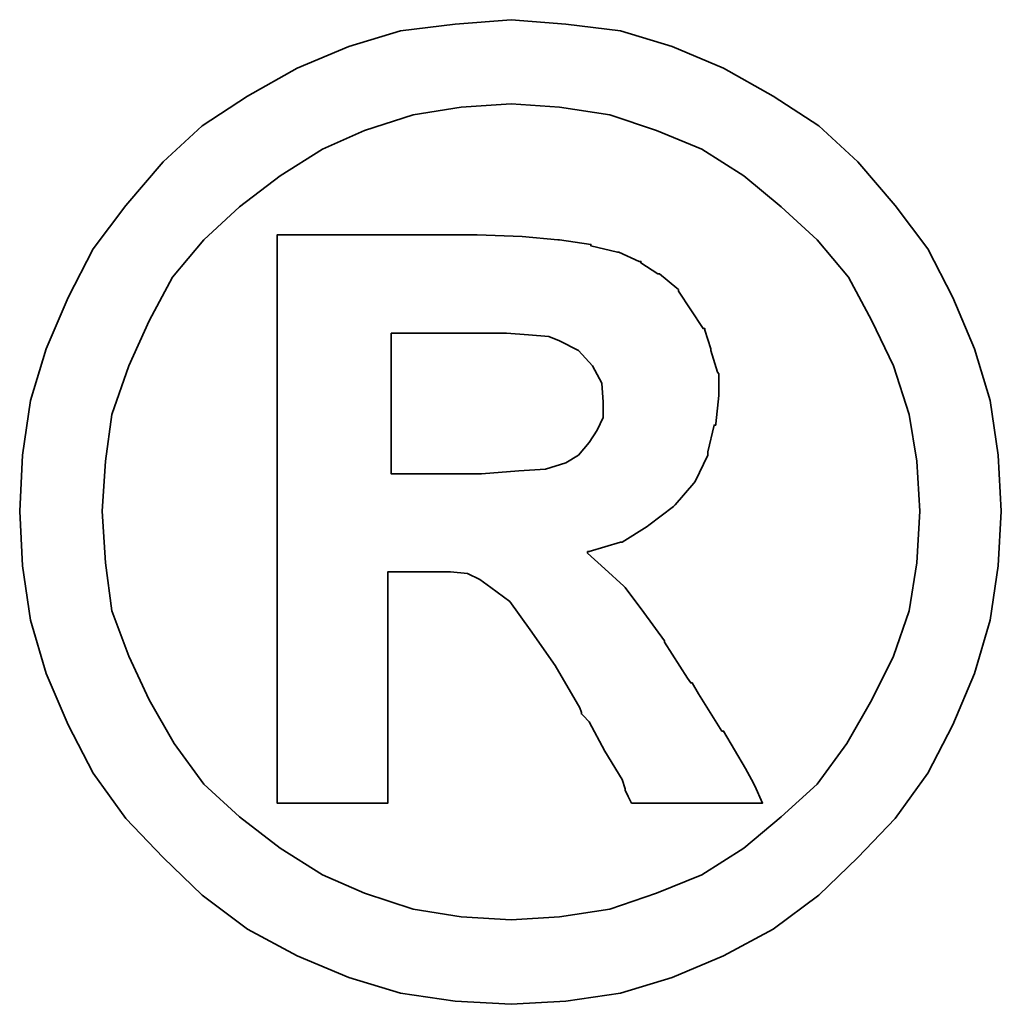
# Model space of a CAD drawing. Header units: inches. Extents: x 14 to 474, y 130 to 360.
# Tile 48 of 49: x 418.93 to 420.66, y 253.08 to 254.82. Entities that reach past the tile are written whole.
import ezdxf

# ---------------------------------------------------------------- set-up
doc = ezdxf.new("R2010")
doc.units = ezdxf.units.IN
doc.header["$LTSCALE"] = 0.5
doc.layers.add('DIM', color=4, linetype='Continuous')
doc.layers.add('layer 1', color=7, linetype='Continuous')

# ---------------------------------------------------------------- blocks, each defined once
blk = doc.blocks.new('TBI MOTION logo(完整正式版)')
at = {"layer": 'layer 1', "color": 22, "lineweight": 35}
for points, knots in [([(81.20634, 4.98624), (81.20634, 4.98624), (81.18649, 5.32862), (81.18649, 5.32862), (81.18649, 5.32862), (81.18649, 5.32862), (81.13886, 5.66206), (81.13886, 5.66206), (81.13886, 5.66206), (81.13886, 5.66206), (81.04359, 5.97764), (81.04359, 5.97764), (81.04359, 5.97764), (81.04359, 5.97764), (80.91061, 6.29124), (80.91061, 6.29124), (80.91061, 6.29124), (80.91061, 6.29124), (80.75778, 6.58697), (80.75778, 6.58697), (80.75778, 6.58697), (80.75778, 6.58697), (80.5593, 6.85294), (80.5593, 6.85294), (80.5593, 6.85294), (80.5593, 6.85294), (80.33105, 7.1189), (80.33105, 7.1189), (80.33105, 7.1189), (80.33105, 7.1189), (80.09287, 7.33921), (80.09287, 7.33921), (80.09287, 7.33921), (80.09287, 7.33921), (79.815, 7.51982), (79.815, 7.51982), (79.815, 7.51982), (79.815, 7.51982), (79.51133, 7.69051), (79.51133, 7.69051), (79.51133, 7.69051), (79.51133, 7.69051), (79.19773, 7.8235), (79.19773, 7.8235), (79.19773, 7.8235), (79.19773, 7.8235), (78.88215, 7.91877), (78.88215, 7.91877), (78.88215, 7.91877), (78.88215, 7.91877), (78.54871, 7.95846), (78.54871, 7.95846), (78.54871, 7.95846), (78.54871, 7.95846), (78.21526, 7.98625), (78.21526, 7.98625), (78.21526, 7.98625), (78.21526, 7.98625), (77.87388, 7.95846), (77.87388, 7.95846), (77.87388, 7.95846), (77.87388, 7.95846), (77.54044, 7.91877), (77.54044, 7.91877), (77.54044, 7.91877), (77.54044, 7.91877), (77.22485, 7.8235), (77.22485, 7.8235), (77.22485, 7.8235), (77.22485, 7.8235), (76.91027, 7.69051), (76.91027, 7.69051), (76.91027, 7.69051), (76.91027, 7.69051), (76.6056, 7.51982), (76.6056, 7.51982), (76.6056, 7.51982), (76.6056, 7.51982), (76.32972, 7.33921), (76.32972, 7.33921), (76.32972, 7.33921), (76.32972, 7.33921), (76.09154, 7.1189), (76.09154, 7.1189), (76.09154, 7.1189), (76.09154, 7.1189), (75.86329, 6.85294), (75.86329, 6.85294), (75.86329, 6.85294), (75.86329, 6.85294), (75.66382, 6.58697), (75.66382, 6.58697), (75.66382, 6.58697), (75.66382, 6.58697), (75.51099, 6.29124), (75.51099, 6.29124), (75.51099, 6.29124), (75.51099, 6.29124), (75.37702, 5.97764), (75.37702, 5.97764), (75.37702, 5.97764), (75.37702, 5.97764), (75.28175, 5.66206), (75.28175, 5.66206), (75.28175, 5.66206), (75.28175, 5.66206), (75.23411, 5.32862), (75.23411, 5.32862), (75.23411, 5.32862), (75.23411, 5.32862), (75.21625, 4.98624), (75.21625, 4.98624), (75.21625, 4.98624), (75.21625, 4.98624), (75.23411, 4.6528), (75.23411, 4.6528), (75.23411, 4.6528), (75.23411, 4.6528), (75.28175, 4.32035), (75.28175, 4.32035), (75.28175, 4.32035), (75.28175, 4.32035), (75.37702, 3.99583), (75.37702, 3.99583), (75.37702, 3.99583), (75.37702, 3.99583), (75.51099, 3.68224), (75.51099, 3.68224), (75.51099, 3.68224), (75.51099, 3.68224), (75.66382, 3.38749), (75.66382, 3.38749), (75.66382, 3.38749), (75.66382, 3.38749), (75.86329, 3.10963), (75.86329, 3.10963), (75.86329, 3.10963), (75.86329, 3.10963), (76.09154, 2.87145), (76.09154, 2.87145), (76.09154, 2.87145), (76.09154, 2.87145), (76.32972, 2.6432), (76.32972, 2.6432), (76.32972, 2.6432), (76.32972, 2.6432), (76.6056, 2.43381), (76.6056, 2.43381), (76.6056, 2.43381), (76.6056, 2.43381), (76.91027, 2.27205), (76.91027, 2.27205), (76.91027, 2.27205), (76.91027, 2.27205), (77.22485, 2.13906), (77.22485, 2.13906), (77.22485, 2.13906), (77.22485, 2.13906), (77.54044, 2.0438), (77.54044, 2.0438), (77.54044, 2.0438), (77.54044, 2.0438), (77.87388, 1.99616), (77.87388, 1.99616), (77.87388, 1.99616), (77.87388, 1.99616), (78.21526, 1.97631), (78.21526, 1.97631), (78.21526, 1.97631), (78.21526, 1.97631), (78.54871, 1.99616), (78.54871, 1.99616), (78.54871, 1.99616), (78.54871, 1.99616), (78.88215, 2.0438), (78.88215, 2.0438), (78.88215, 2.0438), (78.88215, 2.0438), (79.19773, 2.13906), (79.19773, 2.13906), (79.19773, 2.13906), (79.19773, 2.13906), (79.51133, 2.27205), (79.51133, 2.27205), (79.51133, 2.27205), (79.51133, 2.27205), (79.815, 2.43381), (79.815, 2.43381), (79.815, 2.43381), (79.815, 2.43381), (80.09287, 2.6432), (80.09287, 2.6432), (80.09287, 2.6432), (80.09287, 2.6432), (80.33105, 2.87145), (80.33105, 2.87145), (80.33105, 2.87145), (80.33105, 2.87145), (80.5593, 3.10963), (80.5593, 3.10963), (80.5593, 3.10963), (80.5593, 3.10963), (80.75778, 3.38749), (80.75778, 3.38749), (80.75778, 3.38749), (80.75778, 3.38749), (80.91061, 3.68224), (80.91061, 3.68224), (80.91061, 3.68224), (80.91061, 3.68224), (81.04359, 3.99583), (81.04359, 3.99583), (81.04359, 3.99583), (81.04359, 3.99583), (81.13886, 4.32035), (81.13886, 4.32035), (81.13886, 4.32035), (81.13886, 4.32035), (81.18649, 4.6528), (81.18649, 4.6528), (81.18649, 4.6528), (81.18649, 4.6528), (81.20634, 4.98624), (81.20634, 4.98624)], [0, 0, 0, 0, 0.0178571, 0.0178571, 0.0178571, 0.0178571, 0.0357143, 0.0357143, 0.0357143, 0.0357143, 0.0535714, 0.0535714, 0.0535714, 0.0535714, 0.0714286, 0.0714286, 0.0714286, 0.0714286, 0.0892857, 0.0892857, 0.0892857, 0.0892857, 0.1071429, 0.1071429, 0.1071429, 0.1071429, 0.125, 0.125, 0.125, 0.125, 0.1428571, 0.1428571, 0.1428571, 0.1428571, 0.1607143, 0.1607143, 0.1607143, 0.1607143, 0.1785714, 0.1785714, 0.1785714, 0.1785714, 0.1964286, 0.1964286, 0.1964286, 0.1964286, 0.2142857, 0.2142857, 0.2142857, 0.2142857, 0.2321429, 0.2321429, 0.2321429, 0.2321429, 0.25, 0.25, 0.25, 0.25, 0.2678571, 0.2678571, 0.2678571, 0.2678571, 0.2857143, 0.2857143, 0.2857143, 0.2857143, 0.3035714, 0.3035714, 0.3035714, 0.3035714, 0.3214286, 0.3214286, 0.3214286, 0.3214286, 0.3392857, 0.3392857, 0.3392857, 0.3392857, 0.3571429, 0.3571429, 0.3571429, 0.3571429, 0.375, 0.375, 0.375, 0.375, 0.3928571, 0.3928571, 0.3928571, 0.3928571, 0.4107143, 0.4107143, 0.4107143, 0.4107143, 0.4285714, 0.4285714, 0.4285714, 0.4285714, 0.4464286, 0.4464286, 0.4464286, 0.4464286, 0.4642857, 0.4642857, 0.4642857, 0.4642857, 0.4821429, 0.4821429, 0.4821429, 0.4821429, 0.5, 0.5, 0.5, 0.5, 0.5178571, 0.5178571, 0.5178571, 0.5178571, 0.5357143, 0.5357143, 0.5357143, 0.5357143, 0.5535714, 0.5535714, 0.5535714, 0.5535714, 0.5714286, 0.5714286, 0.5714286, 0.5714286, 0.5892857, 0.5892857, 0.5892857, 0.5892857, 0.6071429, 0.6071429, 0.6071429, 0.6071429, 0.625, 0.625, 0.625, 0.625, 0.6428571, 0.6428571, 0.6428571, 0.6428571, 0.6607143, 0.6607143, 0.6607143, 0.6607143, 0.6785714, 0.6785714, 0.6785714, 0.6785714, 0.6964286, 0.6964286, 0.6964286, 0.6964286, 0.7142857, 0.7142857, 0.7142857, 0.7142857, 0.7321429, 0.7321429, 0.7321429, 0.7321429, 0.75, 0.75, 0.75, 0.75, 0.7678571, 0.7678571, 0.7678571, 0.7678571, 0.7857143, 0.7857143, 0.7857143, 0.7857143, 0.8035714, 0.8035714, 0.8035714, 0.8035714, 0.8214286, 0.8214286, 0.8214286, 0.8214286, 0.8392857, 0.8392857, 0.8392857, 0.8392857, 0.8571429, 0.8571429, 0.8571429, 0.8571429, 0.875, 0.875, 0.875, 0.875, 0.8928571, 0.8928571, 0.8928571, 0.8928571, 0.9107143, 0.9107143, 0.9107143, 0.9107143, 0.9285714, 0.9285714, 0.9285714, 0.9285714, 0.9464286, 0.9464286, 0.9464286, 0.9464286, 0.9642857, 0.9642857, 0.9642857, 0.9642857, 0.9821429, 0.9821429, 0.9821429, 0.9821429, 1, 1, 1, 1]), ([(80.71014, 4.98624), (80.71014, 4.98624), (80.69129, 5.29091), (80.69129, 5.29091), (80.69129, 5.29091), (80.69129, 5.29091), (80.64464, 5.57672), (80.64464, 5.57672), (80.64464, 5.57672), (80.64464, 5.57672), (80.54937, 5.87245), (80.54937, 5.87245), (80.54937, 5.87245), (80.54937, 5.87245), (80.41639, 6.14833), (80.41639, 6.14833), (80.41639, 6.14833), (80.41639, 6.14833), (80.27349, 6.41429), (80.27349, 6.41429), (80.27349, 6.41429), (80.27349, 6.41429), (80.08295, 6.64255), (80.08295, 6.64255), (80.08295, 6.64255), (80.08295, 6.64255), (79.86264, 6.84301), (79.86264, 6.84301), (79.86264, 6.84301), (79.86264, 6.84301), (79.63439, 7.03355), (79.63439, 7.03355), (79.63439, 7.03355), (79.63439, 7.03355), (79.37835, 7.1963), (79.37835, 7.1963), (79.37835, 7.1963), (79.37835, 7.1963), (79.10246, 7.30944), (79.10246, 7.30944), (79.10246, 7.30944), (79.10246, 7.30944), (78.81665, 7.40471), (78.81665, 7.40471), (78.81665, 7.40471), (78.81665, 7.40471), (78.511, 7.45234), (78.511, 7.45234), (78.511, 7.45234), (78.511, 7.45234), (78.21526, 7.47219), (78.21526, 7.47219), (78.21526, 7.47219), (78.21526, 7.47219), (77.9106, 7.45234), (77.9106, 7.45234), (77.9106, 7.45234), (77.9106, 7.45234), (77.61685, 7.40471), (77.61685, 7.40471), (77.61685, 7.40471), (77.61685, 7.40471), (77.32012, 7.30944), (77.32012, 7.30944), (77.32012, 7.30944), (77.32012, 7.30944), (77.06309, 7.1963), (77.06309, 7.1963), (77.06309, 7.1963), (77.06309, 7.1963), (76.80606, 7.03355), (76.80606, 7.03355), (76.80606, 7.03355), (76.80606, 7.03355), (76.55797, 6.84301), (76.55797, 6.84301), (76.55797, 6.84301), (76.55797, 6.84301), (76.34063, 6.64255), (76.34063, 6.64255), (76.34063, 6.64255), (76.34063, 6.64255), (76.1491, 6.41429), (76.1491, 6.41429), (76.1491, 6.41429), (76.1491, 6.41429), (76.0062, 6.14833), (76.0062, 6.14833), (76.0062, 6.14833), (76.0062, 6.14833), (75.88314, 5.87245), (75.88314, 5.87245), (75.88314, 5.87245), (75.88314, 5.87245), (75.77794, 5.57672), (75.77794, 5.57672), (75.77794, 5.57672), (75.77794, 5.57672), (75.73924, 5.29091), (75.73924, 5.29091), (75.73924, 5.29091), (75.73924, 5.29091), (75.72039, 4.98624), (75.72039, 4.98624), (75.72039, 4.98624), (75.72039, 4.98624), (75.73924, 4.67165), (75.73924, 4.67165), (75.73924, 4.67165), (75.73924, 4.67165), (75.77794, 4.37791), (75.77794, 4.37791), (75.77794, 4.37791), (75.77794, 4.37791), (75.88314, 4.10102), (75.88314, 4.10102), (75.88314, 4.10102), (75.88314, 4.10102), (76.0062, 3.83407), (76.0062, 3.83407), (76.0062, 3.83407), (76.0062, 3.83407), (76.15902, 3.56811), (76.15902, 3.56811), (76.15902, 3.56811), (76.15902, 3.56811), (76.34063, 3.32001), (76.34063, 3.32001), (76.34063, 3.32001), (76.34063, 3.32001), (76.55797, 3.11955), (76.55797, 3.11955), (76.55797, 3.11955), (76.55797, 3.11955), (76.80606, 2.92901), (76.80606, 2.92901), (76.80606, 2.92901), (76.80606, 2.92901), (77.06309, 2.76725), (77.06309, 2.76725), (77.06309, 2.76725), (77.06309, 2.76725), (77.32012, 2.65412), (77.32012, 2.65412), (77.32012, 2.65412), (77.32012, 2.65412), (77.61685, 2.55786), (77.61685, 2.55786), (77.61685, 2.55786), (77.61685, 2.55786), (77.9106, 2.51022), (77.9106, 2.51022), (77.9106, 2.51022), (77.9106, 2.51022), (78.21526, 2.49137), (78.21526, 2.49137), (78.21526, 2.49137), (78.21526, 2.49137), (78.511, 2.51022), (78.511, 2.51022), (78.511, 2.51022), (78.511, 2.51022), (78.81665, 2.55786), (78.81665, 2.55786), (78.81665, 2.55786), (78.81665, 2.55786), (79.10246, 2.65412), (79.10246, 2.65412), (79.10246, 2.65412), (79.10246, 2.65412), (79.37835, 2.76725), (79.37835, 2.76725), (79.37835, 2.76725), (79.37835, 2.76725), (79.63439, 2.92901), (79.63439, 2.92901), (79.63439, 2.92901), (79.63439, 2.92901), (79.86264, 3.11955), (79.86264, 3.11955), (79.86264, 3.11955), (79.86264, 3.11955), (80.08295, 3.32001), (80.08295, 3.32001), (80.08295, 3.32001), (80.08295, 3.32001), (80.26356, 3.56811), (80.26356, 3.56811), (80.26356, 3.56811), (80.26356, 3.56811), (80.41639, 3.83407), (80.41639, 3.83407), (80.41639, 3.83407), (80.41639, 3.83407), (80.54937, 4.10102), (80.54937, 4.10102), (80.54937, 4.10102), (80.54937, 4.10102), (80.64464, 4.37791), (80.64464, 4.37791), (80.64464, 4.37791), (80.64464, 4.37791), (80.69129, 4.67165), (80.69129, 4.67165), (80.69129, 4.67165), (80.69129, 4.67165), (80.71014, 4.98624), (80.71014, 4.98624)], [0, 0, 0, 0, 0.0192308, 0.0192308, 0.0192308, 0.0192308, 0.0384615, 0.0384615, 0.0384615, 0.0384615, 0.0576923, 0.0576923, 0.0576923, 0.0576923, 0.0769231, 0.0769231, 0.0769231, 0.0769231, 0.0961538, 0.0961538, 0.0961538, 0.0961538, 0.1153846, 0.1153846, 0.1153846, 0.1153846, 0.1346154, 0.1346154, 0.1346154, 0.1346154, 0.1538462, 0.1538462, 0.1538462, 0.1538462, 0.1730769, 0.1730769, 0.1730769, 0.1730769, 0.1923077, 0.1923077, 0.1923077, 0.1923077, 0.2115385, 0.2115385, 0.2115385, 0.2115385, 0.2307692, 0.2307692, 0.2307692, 0.2307692, 0.25, 0.25, 0.25, 0.25, 0.2692308, 0.2692308, 0.2692308, 0.2692308, 0.2884615, 0.2884615, 0.2884615, 0.2884615, 0.3076923, 0.3076923, 0.3076923, 0.3076923, 0.3269231, 0.3269231, 0.3269231, 0.3269231, 0.3461538, 0.3461538, 0.3461538, 0.3461538, 0.3653846, 0.3653846, 0.3653846, 0.3653846, 0.3846154, 0.3846154, 0.3846154, 0.3846154, 0.4038462, 0.4038462, 0.4038462, 0.4038462, 0.4230769, 0.4230769, 0.4230769, 0.4230769, 0.4423077, 0.4423077, 0.4423077, 0.4423077, 0.4615385, 0.4615385, 0.4615385, 0.4615385, 0.4807692, 0.4807692, 0.4807692, 0.4807692, 0.5, 0.5, 0.5, 0.5, 0.5192308, 0.5192308, 0.5192308, 0.5192308, 0.5384615, 0.5384615, 0.5384615, 0.5384615, 0.5576923, 0.5576923, 0.5576923, 0.5576923, 0.5769231, 0.5769231, 0.5769231, 0.5769231, 0.5961538, 0.5961538, 0.5961538, 0.5961538, 0.6153846, 0.6153846, 0.6153846, 0.6153846, 0.6346154, 0.6346154, 0.6346154, 0.6346154, 0.6538462, 0.6538462, 0.6538462, 0.6538462, 0.6730769, 0.6730769, 0.6730769, 0.6730769, 0.6923077, 0.6923077, 0.6923077, 0.6923077, 0.7115385, 0.7115385, 0.7115385, 0.7115385, 0.7307692, 0.7307692, 0.7307692, 0.7307692, 0.75, 0.75, 0.75, 0.75, 0.7692308, 0.7692308, 0.7692308, 0.7692308, 0.7884615, 0.7884615, 0.7884615, 0.7884615, 0.8076923, 0.8076923, 0.8076923, 0.8076923, 0.8269231, 0.8269231, 0.8269231, 0.8269231, 0.8461538, 0.8461538, 0.8461538, 0.8461538, 0.8653846, 0.8653846, 0.8653846, 0.8653846, 0.8846154, 0.8846154, 0.8846154, 0.8846154, 0.9038462, 0.9038462, 0.9038462, 0.9038462, 0.9230769, 0.9230769, 0.9230769, 0.9230769, 0.9423077, 0.9423077, 0.9423077, 0.9423077, 0.9615385, 0.9615385, 0.9615385, 0.9615385, 0.9807692, 0.9807692, 0.9807692, 0.9807692, 1, 1, 1, 1]), ([(76.78721, 3.2823), (76.78721, 3.2823), (76.78721, 3.32001), (76.78721, 3.32001), (76.78721, 3.32001), (76.78721, 3.32001), (76.78721, 3.42422), (76.78721, 3.42422), (76.78721, 3.42422), (76.78721, 3.42422), (76.78721, 3.59689), (76.78721, 3.59689), (76.78721, 3.59689), (76.78721, 3.59689), (76.78721, 3.80529), (76.78721, 3.80529), (76.78721, 3.80529), (76.78721, 3.80529), (76.78721, 4.0524), (76.78721, 4.0524), (76.78721, 4.0524), (76.78721, 4.0524), (76.78721, 4.32035), (76.78721, 4.32035), (76.78721, 4.32035), (76.78721, 4.32035), (76.78721, 4.92868), (76.78721, 4.92868), (76.78721, 4.92868), (76.78721, 4.92868), (76.78721, 5.53801), (76.78721, 5.53801), (76.78721, 5.53801), (76.78721, 5.53801), (76.78721, 5.82482), (76.78721, 5.82482), (76.78721, 5.82482), (76.78721, 5.82482), (76.78721, 6.07291), (76.78721, 6.07291), (76.78721, 6.07291), (76.78721, 6.07291), (76.78721, 6.30017), (76.78721, 6.30017), (76.78721, 6.30017), (76.78721, 6.30017), (76.78721, 6.45399), (76.78721, 6.45399), (76.78721, 6.45399), (76.78721, 6.45399), (76.78721, 6.5572), (76.78721, 6.5572), (76.78721, 6.5572), (76.78721, 6.5572), (76.78721, 6.59689), (76.78721, 6.59689), (76.78721, 6.59689), (76.78721, 6.59689), (76.78721, 6.67232), (76.78721, 6.67232), (76.78721, 6.67232), (76.78721, 6.67232), (76.8537, 6.67232), (76.8537, 6.67232), (76.8537, 6.67232), (76.8537, 6.67232), (76.87355, 6.67232), (76.87355, 6.67232), (76.87355, 6.67232), (76.87355, 6.67232), (76.91027, 6.67232), (76.91027, 6.67232), (76.91027, 6.67232), (76.91027, 6.67232), (77.04424, 6.67232), (77.04424, 6.67232), (77.04424, 6.67232), (77.04424, 6.67232), (77.22485, 6.67232), (77.22485, 6.67232), (77.22485, 6.67232), (77.22485, 6.67232), (77.43524, 6.67232), (77.43524, 6.67232), (77.43524, 6.67232), (77.43524, 6.67232), (77.65357, 6.67232), (77.65357, 6.67232), (77.65357, 6.67232), (77.65357, 6.67232), (77.82625, 6.67232), (77.82625, 6.67232), (77.82625, 6.67232), (77.82625, 6.67232), (77.94037, 6.67232), (77.94037, 6.67232), (77.94037, 6.67232), (77.94037, 6.67232), (77.97709, 6.67232), (77.97709, 6.67232), (77.97709, 6.67232), (77.97709, 6.67232), (77.99694, 6.67232), (77.99694, 6.67232), (77.99694, 6.67232), (77.99694, 6.67232), (78.00686, 6.67232), (78.00686, 6.67232), (78.00686, 6.67232), (78.00686, 6.67232), (78.28275, 6.6624), (78.28275, 6.6624), (78.28275, 6.6624), (78.28275, 6.6624), (78.50107, 6.64255), (78.50107, 6.64255), (78.50107, 6.64255), (78.50107, 6.64255), (78.511, 6.64255), (78.511, 6.64255), (78.511, 6.64255), (78.511, 6.64255), (78.70154, 6.61476), (78.70154, 6.61476), (78.70154, 6.61476), (78.70154, 6.61476), (78.70154, 6.60483), (78.70154, 6.60483), (78.70154, 6.60483), (78.70154, 6.60483), (78.86429, 6.56713), (78.86429, 6.56713), (78.86429, 6.56713), (78.86429, 6.56713), (78.87223, 6.56713), (78.87223, 6.56713), (78.87223, 6.56713), (78.87223, 6.56713), (78.99727, 6.51056), (78.99727, 6.51056), (78.99727, 6.51056), (78.99727, 6.51056), (79.00719, 6.51056), (79.00719, 6.51056), (79.00719, 6.51056), (79.00719, 6.51056), (79.00719, 6.50162), (79.00719, 6.50162), (79.00719, 6.50162), (79.00719, 6.50162), (79.1104, 6.43415), (79.1104, 6.43415), (79.1104, 6.43415), (79.1104, 6.43415), (79.12132, 6.43415), (79.12132, 6.43415), (79.12132, 6.43415), (79.12132, 6.43415), (79.22552, 6.34781), (79.22552, 6.34781), (79.22552, 6.34781), (79.22552, 6.34781), (79.23544, 6.33888), (79.23544, 6.33888), (79.23544, 6.33888), (79.23544, 6.33888), (79.23544, 6.32895), (79.23544, 6.32895), (79.23544, 6.32895), (79.23544, 6.32895), (79.31087, 6.21483), (79.31087, 6.21483), (79.31087, 6.21483), (79.31087, 6.21483), (79.38629, 6.1007), (79.38629, 6.1007), (79.38629, 6.1007), (79.38629, 6.1007), (79.3972, 6.1007), (79.3972, 6.1007), (79.3972, 6.1007), (79.3972, 6.1007), (79.3972, 6.09078), (79.3972, 6.09078), (79.3972, 6.09078), (79.3972, 6.09078), (79.43392, 5.97764), (79.43392, 5.97764), (79.43392, 5.97764), (79.43392, 5.97764), (79.43392, 5.96772), (79.43392, 5.96772), (79.43392, 5.96772), (79.43392, 5.96772), (79.47362, 5.83474), (79.47362, 5.83474), (79.47362, 5.83474), (79.47362, 5.83474), (79.48156, 5.82482), (79.48156, 5.82482), (79.48156, 5.82482), (79.48156, 5.82482), (79.48156, 5.69977), (79.48156, 5.69977), (79.48156, 5.69977), (79.48156, 5.69977), (79.48156, 5.69183), (79.48156, 5.69183), (79.48156, 5.69183), (79.48156, 5.69183), (79.4637, 5.51915), (79.4637, 5.51915), (79.4637, 5.51915), (79.4637, 5.51915), (79.4637, 5.51122), (79.4637, 5.51122), (79.4637, 5.51122), (79.4637, 5.51122), (79.45377, 5.51122), (79.45377, 5.51122), (79.45377, 5.51122), (79.45377, 5.51122), (79.41507, 5.34847), (79.41507, 5.34847), (79.41507, 5.34847), (79.41507, 5.34847), (79.41507, 5.33854), (79.41507, 5.33854), (79.41507, 5.33854), (79.41507, 5.33854), (79.41507, 5.32862), (79.41507, 5.32862), (79.41507, 5.32862), (79.41507, 5.32862), (79.33865, 5.16785), (79.33865, 5.16785), (79.33865, 5.16785), (79.33865, 5.16785), (79.33071, 5.15693), (79.33071, 5.15693), (79.33071, 5.15693), (79.33071, 5.15693), (79.2156, 5.02495), (79.2156, 5.02495), (79.2156, 5.02495), (79.2156, 5.02495), (79.20567, 5.01502), (79.20567, 5.01502), (79.20567, 5.01502), (79.20567, 5.01502), (79.05483, 4.89991), (79.05483, 4.89991), (79.05483, 4.89991), (79.05483, 4.89991), (79.04491, 4.89197), (79.04491, 4.89197), (79.04491, 4.89197), (79.04491, 4.89197), (78.89208, 4.7967), (78.89208, 4.7967), (78.89208, 4.7967), (78.89208, 4.7967), (78.88215, 4.7967), (78.88215, 4.7967), (78.88215, 4.7967), (78.88215, 4.7967), (78.69161, 4.73913), (78.69161, 4.73913), (78.69161, 4.73913), (78.69161, 4.73913), (78.68169, 4.73913), (78.68169, 4.73913), (78.68169, 4.73913), (78.68169, 4.73913), (78.68169, 4.72921), (78.68169, 4.72921), (78.68169, 4.72921), (78.68169, 4.72921), (78.78688, 4.63394), (78.78688, 4.63394), (78.78688, 4.63394), (78.78688, 4.63394), (78.902, 4.52875), (78.902, 4.52875), (78.902, 4.52875), (78.902, 4.52875), (78.91093, 4.52081), (78.91093, 4.52081), (78.91093, 4.52081), (78.91093, 4.52081), (79.02506, 4.36798), (79.02506, 4.36798), (79.02506, 4.36798), (79.02506, 4.36798), (79.1501, 4.1953), (79.1501, 4.1953), (79.1501, 4.1953), (79.1501, 4.1953), (79.1501, 4.18736), (79.1501, 4.18736), (79.1501, 4.18736), (79.1501, 4.18736), (79.29201, 3.96705), (79.29201, 3.96705), (79.29201, 3.96705), (79.29201, 3.96705), (79.31087, 3.93828), (79.31087, 3.93828), (79.31087, 3.93828), (79.31087, 3.93828), (79.32079, 3.93828), (79.32079, 3.93828), (79.32079, 3.93828), (79.32079, 3.93828), (79.3585, 3.87178), (79.3585, 3.87178), (79.3585, 3.87178), (79.3585, 3.87178), (79.50141, 3.64353), (79.50141, 3.64353), (79.50141, 3.64353), (79.50141, 3.64353), (79.51133, 3.64353), (79.51133, 3.64353), (79.51133, 3.64353), (79.51133, 3.64353), (79.64431, 3.41528), (79.64431, 3.41528), (79.64431, 3.41528), (79.64431, 3.41528), (79.68202, 3.3478), (79.68202, 3.3478), (79.68202, 3.3478), (79.68202, 3.3478), (79.70187, 3.31009), (79.70187, 3.31009), (79.70187, 3.31009), (79.70187, 3.31009), (79.7495, 3.2049), (79.7495, 3.2049), (79.7495, 3.2049), (79.7495, 3.2049), (79.64431, 3.2049), (79.64431, 3.2049), (79.64431, 3.2049), (79.64431, 3.2049), (79.62546, 3.2049), (79.62546, 3.2049), (79.62546, 3.2049), (79.62546, 3.2049), (79.53912, 3.2049), (79.53912, 3.2049), (79.53912, 3.2049), (79.53912, 3.2049), (79.31087, 3.2049), (79.31087, 3.2049), (79.31087, 3.2049), (79.31087, 3.2049), (79.08262, 3.2049), (79.08262, 3.2049), (79.08262, 3.2049), (79.08262, 3.2049), (79.00719, 3.2049), (79.00719, 3.2049), (79.00719, 3.2049), (79.00719, 3.2049), (78.98735, 3.2049), (78.98735, 3.2049), (78.98735, 3.2049), (78.98735, 3.2049), (78.94964, 3.2049), (78.94964, 3.2049), (78.94964, 3.2049), (78.94964, 3.2049), (78.92979, 3.24459), (78.92979, 3.24459), (78.92979, 3.24459), (78.92979, 3.24459), (78.91093, 3.2823), (78.91093, 3.2823), (78.91093, 3.2823), (78.91093, 3.2823), (78.91093, 3.29223), (78.91093, 3.29223), (78.91093, 3.29223), (78.91093, 3.29223), (78.89208, 3.3478), (78.89208, 3.3478), (78.89208, 3.3478), (78.89208, 3.3478), (78.78688, 3.52048), (78.78688, 3.52048), (78.78688, 3.52048), (78.78688, 3.52048), (78.69161, 3.7001), (78.69161, 3.7001), (78.69161, 3.7001), (78.69161, 3.7001), (78.6539, 3.7388), (78.6539, 3.7388), (78.6539, 3.7388), (78.6539, 3.7388), (78.64398, 3.74873), (78.64398, 3.74873), (78.64398, 3.74873), (78.64398, 3.74873), (78.64398, 3.75766), (78.64398, 3.75766), (78.64398, 3.75766), (78.64398, 3.75766), (78.63405, 3.78644), (78.63405, 3.78644), (78.63405, 3.78644), (78.63405, 3.78644), (78.48321, 4.04347), (78.48321, 4.04347), (78.48321, 4.04347), (78.48321, 4.04347), (78.33038, 4.2618), (78.33038, 4.2618), (78.33038, 4.2618), (78.33038, 4.2618), (78.20732, 4.43447), (78.20732, 4.43447), (78.20732, 4.43447), (78.20732, 4.43447), (78.09221, 4.52081), (78.09221, 4.52081), (78.09221, 4.52081), (78.09221, 4.52081), (78.02472, 4.56845), (78.02472, 4.56845), (78.02472, 4.56845), (78.02472, 4.56845), (77.9493, 4.60616), (77.9493, 4.60616), (77.9493, 4.60616), (77.9493, 4.60616), (77.8451, 4.61608), (77.8451, 4.61608), (77.8451, 4.61608), (77.8451, 4.61608), (77.71113, 4.61608), (77.71113, 4.61608), (77.71113, 4.61608), (77.71113, 4.61608), (77.69128, 4.61608), (77.69128, 4.61608), (77.69128, 4.61608), (77.69128, 4.61608), (77.67342, 4.61608), (77.67342, 4.61608), (77.67342, 4.61608), (77.67342, 4.61608), (77.5583, 4.61608), (77.5583, 4.61608), (77.5583, 4.61608), (77.5583, 4.61608), (77.46303, 4.61608), (77.46303, 4.61608), (77.46303, 4.61608), (77.46303, 4.61608), (77.46303, 4.54761), (77.46303, 4.54761), (77.46303, 4.54761), (77.46303, 4.54761), (77.46303, 4.47318), (77.46303, 4.47318), (77.46303, 4.47318), (77.46303, 4.47318), (77.46303, 4.24294), (77.46303, 4.24294), (77.46303, 4.24294), (77.46303, 4.24294), (77.46303, 3.99583), (77.46303, 3.99583), (77.46303, 3.99583), (77.46303, 3.99583), (77.46303, 3.72888), (77.46303, 3.72888), (77.46303, 3.72888), (77.46303, 3.72888), (77.46303, 3.51055), (77.46303, 3.51055), (77.46303, 3.51055), (77.46303, 3.51055), (77.46303, 3.42422), (77.46303, 3.42422), (77.46303, 3.42422), (77.46303, 3.42422), (77.46303, 3.35773), (77.46303, 3.35773), (77.46303, 3.35773), (77.46303, 3.35773), (77.46303, 3.30017), (77.46303, 3.30017), (77.46303, 3.30017), (77.46303, 3.30017), (77.46303, 3.2823), (77.46303, 3.2823), (77.46303, 3.2823), (77.46303, 3.2823), (77.46303, 3.2049), (77.46303, 3.2049), (77.46303, 3.2049), (77.46303, 3.2049), (77.39753, 3.2049), (77.39753, 3.2049), (77.39753, 3.2049), (77.39753, 3.2049), (77.37768, 3.2049), (77.37768, 3.2049), (77.37768, 3.2049), (77.37768, 3.2049), (77.32012, 3.2049), (77.32012, 3.2049), (77.32012, 3.2049), (77.32012, 3.2049), (77.12165, 3.2049), (77.12165, 3.2049), (77.12165, 3.2049), (77.12165, 3.2049), (76.94897, 3.2049), (76.94897, 3.2049), (76.94897, 3.2049), (76.94897, 3.2049), (76.8924, 3.2049), (76.8924, 3.2049), (76.8924, 3.2049), (76.8924, 3.2049), (76.8537, 3.2049), (76.8537, 3.2049), (76.8537, 3.2049), (76.8537, 3.2049), (76.78721, 3.2049), (76.78721, 3.2049), (76.78721, 3.2049), (76.78721, 3.2049), (76.78721, 3.2823), (76.78721, 3.2823)], [0, 0, 0, 0, 0.0074074, 0.0074074, 0.0074074, 0.0074074, 0.0148148, 0.0148148, 0.0148148, 0.0148148, 0.0222222, 0.0222222, 0.0222222, 0.0222222, 0.0296296, 0.0296296, 0.0296296, 0.0296296, 0.037037, 0.037037, 0.037037, 0.037037, 0.0444444, 0.0444444, 0.0444444, 0.0444444, 0.0518519, 0.0518519, 0.0518519, 0.0518519, 0.0592593, 0.0592593, 0.0592593, 0.0592593, 0.0666667, 0.0666667, 0.0666667, 0.0666667, 0.0740741, 0.0740741, 0.0740741, 0.0740741, 0.0814815, 0.0814815, 0.0814815, 0.0814815, 0.0888889, 0.0888889, 0.0888889, 0.0888889, 0.0962963, 0.0962963, 0.0962963, 0.0962963, 0.1037037, 0.1037037, 0.1037037, 0.1037037, 0.1111111, 0.1111111, 0.1111111, 0.1111111, 0.1185185, 0.1185185, 0.1185185, 0.1185185, 0.1259259, 0.1259259, 0.1259259, 0.1259259, 0.1333333, 0.1333333, 0.1333333, 0.1333333, 0.1407407, 0.1407407, 0.1407407, 0.1407407, 0.1481481, 0.1481481, 0.1481481, 0.1481481, 0.1555556, 0.1555556, 0.1555556, 0.1555556, 0.162963, 0.162963, 0.162963, 0.162963, 0.1703704, 0.1703704, 0.1703704, 0.1703704, 0.1777778, 0.1777778, 0.1777778, 0.1777778, 0.1851852, 0.1851852, 0.1851852, 0.1851852, 0.1925926, 0.1925926, 0.1925926, 0.1925926, 0.2, 0.2, 0.2, 0.2, 0.2074074, 0.2074074, 0.2074074, 0.2074074, 0.2148148, 0.2148148, 0.2148148, 0.2148148, 0.2222222, 0.2222222, 0.2222222, 0.2222222, 0.2296296, 0.2296296, 0.2296296, 0.2296296, 0.237037, 0.237037, 0.237037, 0.237037, 0.2444444, 0.2444444, 0.2444444, 0.2444444, 0.2518519, 0.2518519, 0.2518519, 0.2518519, 0.2592593, 0.2592593, 0.2592593, 0.2592593, 0.2666667, 0.2666667, 0.2666667, 0.2666667, 0.2740741, 0.2740741, 0.2740741, 0.2740741, 0.2814815, 0.2814815, 0.2814815, 0.2814815, 0.2888889, 0.2888889, 0.2888889, 0.2888889, 0.2962963, 0.2962963, 0.2962963, 0.2962963, 0.3037037, 0.3037037, 0.3037037, 0.3037037, 0.3111111, 0.3111111, 0.3111111, 0.3111111, 0.3185185, 0.3185185, 0.3185185, 0.3185185, 0.3259259, 0.3259259, 0.3259259, 0.3259259, 0.3333333, 0.3333333, 0.3333333, 0.3333333, 0.3407407, 0.3407407, 0.3407407, 0.3407407, 0.3481481, 0.3481481, 0.3481481, 0.3481481, 0.3555556, 0.3555556, 0.3555556, 0.3555556, 0.362963, 0.362963, 0.362963, 0.362963, 0.3703704, 0.3703704, 0.3703704, 0.3703704, 0.3777778, 0.3777778, 0.3777778, 0.3777778, 0.3851852, 0.3851852, 0.3851852, 0.3851852, 0.3925926, 0.3925926, 0.3925926, 0.3925926, 0.4, 0.4, 0.4, 0.4, 0.4074074, 0.4074074, 0.4074074, 0.4074074, 0.4148148, 0.4148148, 0.4148148, 0.4148148, 0.4222222, 0.4222222, 0.4222222, 0.4222222, 0.4296296, 0.4296296, 0.4296296, 0.4296296, 0.437037, 0.437037, 0.437037, 0.437037, 0.4444444, 0.4444444, 0.4444444, 0.4444444, 0.4518519, 0.4518519, 0.4518519, 0.4518519, 0.4592593, 0.4592593, 0.4592593, 0.4592593, 0.4666667, 0.4666667, 0.4666667, 0.4666667, 0.4740741, 0.4740741, 0.4740741, 0.4740741, 0.4814815, 0.4814815, 0.4814815, 0.4814815, 0.4888889, 0.4888889, 0.4888889, 0.4888889, 0.4962963, 0.4962963, 0.4962963, 0.4962963, 0.5037037, 0.5037037, 0.5037037, 0.5037037, 0.5111111, 0.5111111, 0.5111111, 0.5111111, 0.5185185, 0.5185185, 0.5185185, 0.5185185, 0.5259259, 0.5259259, 0.5259259, 0.5259259, 0.5333333, 0.5333333, 0.5333333, 0.5333333, 0.5407407, 0.5407407, 0.5407407, 0.5407407, 0.5481481, 0.5481481, 0.5481481, 0.5481481, 0.5555556, 0.5555556, 0.5555556, 0.5555556, 0.562963, 0.562963, 0.562963, 0.562963, 0.5703704, 0.5703704, 0.5703704, 0.5703704, 0.5777778, 0.5777778, 0.5777778, 0.5777778, 0.5851852, 0.5851852, 0.5851852, 0.5851852, 0.5925926, 0.5925926, 0.5925926, 0.5925926, 0.6, 0.6, 0.6, 0.6, 0.6074074, 0.6074074, 0.6074074, 0.6074074, 0.6148148, 0.6148148, 0.6148148, 0.6148148, 0.6222222, 0.6222222, 0.6222222, 0.6222222, 0.6296296, 0.6296296, 0.6296296, 0.6296296, 0.637037, 0.637037, 0.637037, 0.637037, 0.6444444, 0.6444444, 0.6444444, 0.6444444, 0.6518519, 0.6518519, 0.6518519, 0.6518519, 0.6592593, 0.6592593, 0.6592593, 0.6592593, 0.6666667, 0.6666667, 0.6666667, 0.6666667, 0.6740741, 0.6740741, 0.6740741, 0.6740741, 0.6814815, 0.6814815, 0.6814815, 0.6814815, 0.6888889, 0.6888889, 0.6888889, 0.6888889, 0.6962963, 0.6962963, 0.6962963, 0.6962963, 0.7037037, 0.7037037, 0.7037037, 0.7037037, 0.7111111, 0.7111111, 0.7111111, 0.7111111, 0.7185185, 0.7185185, 0.7185185, 0.7185185, 0.7259259, 0.7259259, 0.7259259, 0.7259259, 0.7333333, 0.7333333, 0.7333333, 0.7333333, 0.7407407, 0.7407407, 0.7407407, 0.7407407, 0.7481481, 0.7481481, 0.7481481, 0.7481481, 0.7555556, 0.7555556, 0.7555556, 0.7555556, 0.762963, 0.762963, 0.762963, 0.762963, 0.7703704, 0.7703704, 0.7703704, 0.7703704, 0.7777778, 0.7777778, 0.7777778, 0.7777778, 0.7851852, 0.7851852, 0.7851852, 0.7851852, 0.7925926, 0.7925926, 0.7925926, 0.7925926, 0.8, 0.8, 0.8, 0.8, 0.8074074, 0.8074074, 0.8074074, 0.8074074, 0.8148148, 0.8148148, 0.8148148, 0.8148148, 0.8222222, 0.8222222, 0.8222222, 0.8222222, 0.8296296, 0.8296296, 0.8296296, 0.8296296, 0.837037, 0.837037, 0.837037, 0.837037, 0.8444444, 0.8444444, 0.8444444, 0.8444444, 0.8518519, 0.8518519, 0.8518519, 0.8518519, 0.8592593, 0.8592593, 0.8592593, 0.8592593, 0.8666667, 0.8666667, 0.8666667, 0.8666667, 0.8740741, 0.8740741, 0.8740741, 0.8740741, 0.8814815, 0.8814815, 0.8814815, 0.8814815, 0.8888889, 0.8888889, 0.8888889, 0.8888889, 0.8962963, 0.8962963, 0.8962963, 0.8962963, 0.9037037, 0.9037037, 0.9037037, 0.9037037, 0.9111111, 0.9111111, 0.9111111, 0.9111111, 0.9185185, 0.9185185, 0.9185185, 0.9185185, 0.9259259, 0.9259259, 0.9259259, 0.9259259, 0.9333333, 0.9333333, 0.9333333, 0.9333333, 0.9407407, 0.9407407, 0.9407407, 0.9407407, 0.9481481, 0.9481481, 0.9481481, 0.9481481, 0.9555556, 0.9555556, 0.9555556, 0.9555556, 0.962963, 0.962963, 0.962963, 0.962963, 0.9703704, 0.9703704, 0.9703704, 0.9703704, 0.9777778, 0.9777778, 0.9777778, 0.9777778, 0.9851852, 0.9851852, 0.9851852, 0.9851852, 0.9925926, 0.9925926, 0.9925926, 0.9925926, 1, 1, 1, 1]), ([(77.48288, 6.07291), (77.48288, 6.07291), (77.48288, 5.99551), (77.48288, 5.99551), (77.48288, 5.99551), (77.48288, 5.99551), (77.48288, 5.82482), (77.48288, 5.82482), (77.48288, 5.82482), (77.48288, 5.82482), (77.48288, 5.63328), (77.48288, 5.63328), (77.48288, 5.63328), (77.48288, 5.63328), (77.48288, 5.46358), (77.48288, 5.46358), (77.48288, 5.46358), (77.48288, 5.46358), (77.48288, 5.29091), (77.48288, 5.29091), (77.48288, 5.29091), (77.48288, 5.29091), (77.48288, 5.21449), (77.48288, 5.21449), (77.48288, 5.21449), (77.48288, 5.21449), (77.50074, 5.21449), (77.50074, 5.21449), (77.50074, 5.21449), (77.50074, 5.21449), (77.71113, 5.21449), (77.71113, 5.21449), (77.71113, 5.21449), (77.71113, 5.21449), (77.94037, 5.21449), (77.94037, 5.21449), (77.94037, 5.21449), (77.94037, 5.21449), (78.01579, 5.21449), (78.01579, 5.21449), (78.01579, 5.21449), (78.01579, 5.21449), (78.03465, 5.21449), (78.03465, 5.21449), (78.03465, 5.21449), (78.03465, 5.21449), (78.2629, 5.23335), (78.2629, 5.23335), (78.2629, 5.23335), (78.2629, 5.23335), (78.42565, 5.24327), (78.42565, 5.24327), (78.42565, 5.24327), (78.42565, 5.24327), (78.54871, 5.28098), (78.54871, 5.28098), (78.54871, 5.28098), (78.54871, 5.28098), (78.62611, 5.32862), (78.62611, 5.32862), (78.62611, 5.32862), (78.62611, 5.32862), (78.69161, 5.40503), (78.69161, 5.40503), (78.69161, 5.40503), (78.69161, 5.40503), (78.73925, 5.48145), (78.73925, 5.48145), (78.73925, 5.48145), (78.73925, 5.48145), (78.77696, 5.55885), (78.77696, 5.55885), (78.77696, 5.55885), (78.77696, 5.55885), (78.77696, 5.65214), (78.77696, 5.65214), (78.77696, 5.65214), (78.77696, 5.65214), (78.76902, 5.76726), (78.76902, 5.76726), (78.76902, 5.76726), (78.76902, 5.76726), (78.71146, 5.87245), (78.71146, 5.87245), (78.71146, 5.87245), (78.71146, 5.87245), (78.62611, 5.96772), (78.62611, 5.96772), (78.62611, 5.96772), (78.62611, 5.96772), (78.511, 6.02528), (78.511, 6.02528), (78.511, 6.02528), (78.511, 6.02528), (78.44451, 6.05306), (78.44451, 6.05306), (78.44451, 6.05306), (78.44451, 6.05306), (78.32046, 6.06299), (78.32046, 6.06299), (78.32046, 6.06299), (78.32046, 6.06299), (78.18748, 6.07291), (78.18748, 6.07291), (78.18748, 6.07291), (78.18748, 6.07291), (77.99694, 6.07291), (77.99694, 6.07291), (77.99694, 6.07291), (77.99694, 6.07291), (77.97709, 6.07291), (77.97709, 6.07291), (77.97709, 6.07291), (77.97709, 6.07291), (77.90167, 6.07291), (77.90167, 6.07291), (77.90167, 6.07291), (77.90167, 6.07291), (77.69128, 6.07291), (77.69128, 6.07291), (77.69128, 6.07291), (77.69128, 6.07291), (77.50074, 6.07291), (77.50074, 6.07291), (77.50074, 6.07291), (77.50074, 6.07291), (77.48288, 6.07291), (77.48288, 6.07291)], [0, 0, 0, 0, 0.03125, 0.03125, 0.03125, 0.03125, 0.0625, 0.0625, 0.0625, 0.0625, 0.09375, 0.09375, 0.09375, 0.09375, 0.125, 0.125, 0.125, 0.125, 0.15625, 0.15625, 0.15625, 0.15625, 0.1875, 0.1875, 0.1875, 0.1875, 0.21875, 0.21875, 0.21875, 0.21875, 0.25, 0.25, 0.25, 0.25, 0.28125, 0.28125, 0.28125, 0.28125, 0.3125, 0.3125, 0.3125, 0.3125, 0.34375, 0.34375, 0.34375, 0.34375, 0.375, 0.375, 0.375, 0.375, 0.40625, 0.40625, 0.40625, 0.40625, 0.4375, 0.4375, 0.4375, 0.4375, 0.46875, 0.46875, 0.46875, 0.46875, 0.5, 0.5, 0.5, 0.5, 0.53125, 0.53125, 0.53125, 0.53125, 0.5625, 0.5625, 0.5625, 0.5625, 0.59375, 0.59375, 0.59375, 0.59375, 0.625, 0.625, 0.625, 0.625, 0.65625, 0.65625, 0.65625, 0.65625, 0.6875, 0.6875, 0.6875, 0.6875, 0.71875, 0.71875, 0.71875, 0.71875, 0.75, 0.75, 0.75, 0.75, 0.78125, 0.78125, 0.78125, 0.78125, 0.8125, 0.8125, 0.8125, 0.8125, 0.84375, 0.84375, 0.84375, 0.84375, 0.875, 0.875, 0.875, 0.875, 0.90625, 0.90625, 0.90625, 0.90625, 0.9375, 0.9375, 0.9375, 0.9375, 0.96875, 0.96875, 0.96875, 0.96875, 1, 1, 1, 1])]:
    blk.add_open_spline(points, degree=3, knots=knots, dxfattribs=at)

msp = doc.modelspace()

# ---------------------------------------------------------------- block references
at = {"layer": 'DIM', "xscale": 0.2891700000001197, "yscale": 0.2891699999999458, "zscale": 0.2891699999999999}
msp.add_blockref('TBI MOTION logo(完整正式版)', (397.1814, 252.5108), dxfattribs=at)

doc.saveas('drawing.dxf')
